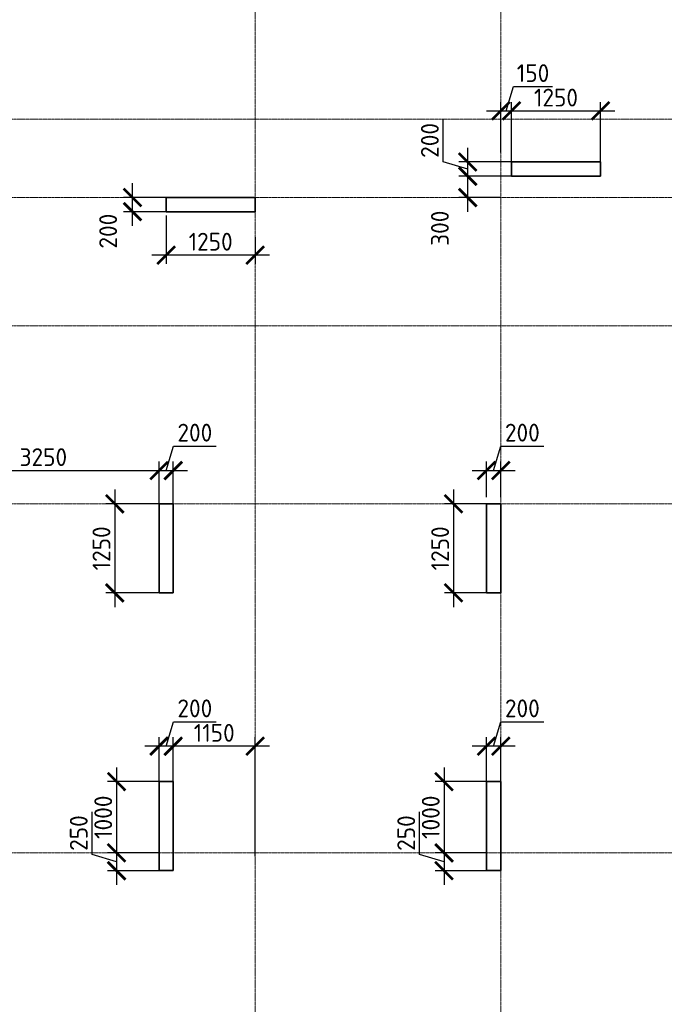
# Model space of a CAD drawing. Header units: millimetres. Extents: x 263826 to 1718326, y -423071 to 70137.
# Tile 79 of 256: x 454485 to 463539, y -249562 to -235738. Entities that reach past the tile are written whole.
import ezdxf

# ---------------------------------------------------------------- set-up
doc = ezdxf.new("R2010")
doc.units = ezdxf.units.MM
doc.linetypes.add('______5', pattern=[1100, 800, -100, 100, -100])
doc.linetypes.add('осевая', pattern=[50.8, 31.75, -6.35, 6.35, -6.35])
doc.layers.add('Колонна_ бетон', color=7, linetype='Continuous', lineweight=50, true_color=0xb4b496)
doc.layers.add('Оси', color=40, linetype='______5', lineweight=18)
doc.layers.add('РАЗМЕРЫ', color=1, linetype='Continuous', lineweight=9)
doc.styles.add('GOST-2.304_Type-B', font='GOST_Common.ttf')
doc.dimstyles.new('СПДС', dxfattribs={"dimscale": 100, "dimtxt": 2.5, "dimasz": 2.5, "dimexe": 1.25, "dimexo": 0, "dimtad": 1, "dimdec": 0, "dimtxsty": 'GOST-2.304_Type-B', "dimblk": 'ARCHTICK', "dimcen": 2.5, "dimdle": 2, "dimadec": 0, "dimazin": 2, "dimtfac": 0.75, "dimtdec": 0, "dimtmove": 1, "dimatfit": 3, "dimfxl": 1, "dimtolj": 1, "dimarcsym": 1})

# ---------------------------------------------------------------- blocks, each defined once
blk = doc.blocks.new('оси2')
at = {"layer": 'Оси', "color": 16, "linetype": 'осевая', "lineweight": 0, "ltscale": 0.5, "transparency": 33554687}
for p, q in [((996995.5, 5465.4), (996995.5, -20739.3)), ((1000445.5, 5465.4), (1000445.5, -20739.3)), ((979200, -4392.9), (1032582.1, -4392.9)), ((979200, -5492.9), (1032582.1, -5492.9)), ((979200, -7292.9), (1032582.1, -7292.9)), ((979200, -9792.9), (1032582.1, -9792.9)), ((979200, -14692.9), (1032582.1, -14692.9))]:
    blk.add_line(p, q, dxfattribs=at)
blk = doc.blocks.new('_ArchTick')
at = {"color": 0, "linetype": 'ByBlock', "const_width": 0.15}
blk.add_lwpolyline([(-0.5, -0.5), (0.5, 0.5)], dxfattribs=at)
blk = doc.blocks.new('*D897')
at = {"layer": 'DEFPOINTS', "color": 0, "lineweight": 0, "transparency": 16777216}
for p in [(456542, -238486), (457792, -238790), (456542, -239043)]:
    blk.add_point(p, dxfattribs=at)
at = {"layer": 'РАЗМЕРЫ', "color": 0, "lineweight": -2, "transparency": 16777216}
for p, q in [((456542, -238486), (456542, -239168)), ((457792, -238790), (457792, -239168)), ((457992, -239043), (456342, -239043))]:
    blk.add_line(p, q, dxfattribs=at)
at = {"layer": 'РАЗМЕРЫ', "color": 0, "lineweight": -2, "transparency": 16777216, "xscale": 250, "yscale": 250, "zscale": 250, "rotation": 180}
blk.add_blockref('_ArchTick', (456542, -239043), dxfattribs=at)
at = {"layer": 'РАЗМЕРЫ', "color": 0, "lineweight": -2, "transparency": 16777216, "xscale": 250, "yscale": 250, "zscale": 250}
blk.add_blockref('_ArchTick', (457792, -239043), dxfattribs=at)
at = {"layer": 'РАЗМЕРЫ', "color": 0, "lineweight": 0, "transparency": 16777216, "insert": (457167, -238855), "char_height": 250, "attachment_point": 5, "style": 'GOST-2.304_Type-B'}
blk.add_mtext('\\A1;1250', dxfattribs=at)
blk = doc.blocks.new('*D898')
at = {"layer": 'DEFPOINTS', "color": 0, "lineweight": 0, "transparency": 16777216}
for p in [(456069, -238234), (456542, -238234), (456542, -238434)]:
    blk.add_point(p, dxfattribs=at)
at = {"layer": 'РАЗМЕРЫ', "color": 0, "lineweight": -2, "transparency": 16777216}
for p, q in [((456069, -238634), (456069, -238034)), ((456542, -238234), (455944, -238234)), ((456542, -238434), (455944, -238434))]:
    blk.add_line(p, q, dxfattribs=at)
at = {"layer": 'РАЗМЕРЫ', "color": 0, "lineweight": -2, "transparency": 16777216, "xscale": 250, "yscale": 250, "zscale": 250}
for p, rotation in [((456069, -238234), 90), ((456069, -238434), 270)]:
    blk.add_blockref('_ArchTick', p, dxfattribs=dict(at, rotation=rotation))
at = {"layer": 'РАЗМЕРЫ', "color": 0, "lineweight": 0, "transparency": 16777216, "insert": (455727, -238707), "char_height": 250, "attachment_point": 5, "rotation": 90, "style": 'GOST-2.304_Type-B'}
blk.add_mtext('\\A1;200', dxfattribs=at)
blk = doc.blocks.new('*D899')
at = {"layer": 'DEFPOINTS', "color": 0, "lineweight": 0, "transparency": 16777216}
for p in [(460778, -237936), (461392, -237936, -200), (461242, -238236, -560)]:
    blk.add_point(p, dxfattribs=at)
at = {"layer": 'РАЗМЕРЫ', "color": 0, "lineweight": -2, "transparency": 16777216}
for p, q in [((460778, -238436), (460778, -237736)), ((461392, -237936), (460653, -237936)), ((461242, -238236), (460653, -238236))]:
    blk.add_line(p, q, dxfattribs=at)
at = {"layer": 'РАЗМЕРЫ', "color": 0, "lineweight": -2, "transparency": 16777216, "xscale": 250, "yscale": 250, "zscale": 250}
for p, rotation in [((460778, -237936), 90), ((460778, -238236), 270)]:
    blk.add_blockref('_ArchTick', p, dxfattribs=dict(at, rotation=rotation))
at = {"layer": 'РАЗМЕРЫ', "color": 0, "lineweight": 0, "transparency": 16777216, "insert": (460387, -238666), "char_height": 250, "attachment_point": 5, "rotation": 90, "style": 'GOST-2.304_Type-B'}
blk.add_mtext('\\A1;300', dxfattribs=at)
blk = doc.blocks.new('*D900')
at = {"layer": 'DEFPOINTS', "color": 0, "lineweight": 0, "transparency": 16777216}
for p in [(460778, -237736), (461392, -237736, -200), (461392, -237936, -200)]:
    blk.add_point(p, dxfattribs=at)
at = {"layer": 'РАЗМЕРЫ', "color": 0, "lineweight": -2, "transparency": 16777216}
for p, q in [((460434, -237733), (460434, -237133)), ((460778, -238136), (460778, -237536)), ((460778, -237836), (460434, -237733)), ((461392, -237736), (460653, -237736)), ((461392, -237936), (460653, -237936))]:
    blk.add_line(p, q, dxfattribs=at)
at = {"layer": 'РАЗМЕРЫ', "color": 0, "lineweight": -2, "transparency": 16777216, "xscale": 250, "yscale": 250, "zscale": 250}
for p, rotation in [((460778, -237736), 90), ((460778, -237936), 270)]:
    blk.add_blockref('_ArchTick', p, dxfattribs=dict(at, rotation=rotation))
at = {"layer": 'РАЗМЕРЫ', "color": 0, "lineweight": 0, "transparency": 16777216, "insert": (460246, -237433), "char_height": 250, "attachment_point": 5, "rotation": 90, "style": 'GOST-2.304_Type-B'}
blk.add_mtext('\\A1;200', dxfattribs=at)
blk = doc.blocks.new('*D901')
at = {"layer": 'DEFPOINTS', "color": 0, "lineweight": 0, "transparency": 16777216}
for p in [(461392, -237019), (461242, -237603), (461392, -237788, -360)]:
    blk.add_point(p, dxfattribs=at)
at = {"layer": 'РАЗМЕРЫ', "color": 0, "lineweight": -2, "transparency": 16777216}
for p, q in [((461317, -237019), (461420, -236675)), ((461420, -236675), (461970, -236675)), ((461242, -237603), (461242, -236894)), ((461392, -237788), (461392, -236894)), ((461042, -237019), (461592, -237019))]:
    blk.add_line(p, q, dxfattribs=at)
at = {"layer": 'РАЗМЕРЫ', "color": 0, "lineweight": -2, "transparency": 16777216, "xscale": 250, "yscale": 250, "zscale": 250, "rotation": 180}
blk.add_blockref('_ArchTick', (461242, -237019), dxfattribs=at)
at = {"layer": 'РАЗМЕРЫ', "color": 0, "lineweight": -2, "transparency": 16777216, "xscale": 250, "yscale": 250, "zscale": 250}
blk.add_blockref('_ArchTick', (461392, -237019), dxfattribs=at)
at = {"layer": 'РАЗМЕРЫ', "color": 0, "lineweight": 0, "transparency": 16777216, "insert": (461695, -236488), "char_height": 250, "attachment_point": 5, "style": 'GOST-2.304_Type-B'}
blk.add_mtext('\\A1;150', dxfattribs=at)
blk = doc.blocks.new('*D902')
at = {"layer": 'DEFPOINTS', "color": 0, "lineweight": 0, "transparency": 16777216}
for p in [(462642, -237019), (461392, -237131), (462642, -237788, -360)]:
    blk.add_point(p, dxfattribs=at)
at = {"layer": 'РАЗМЕРЫ', "color": 0, "lineweight": -2, "transparency": 16777216}
for p, q in [((461392, -237131), (461392, -236894)), ((462642, -237788), (462642, -236894)), ((461192, -237019), (462842, -237019))]:
    blk.add_line(p, q, dxfattribs=at)
at = {"layer": 'РАЗМЕРЫ', "color": 0, "lineweight": -2, "transparency": 16777216, "xscale": 250, "yscale": 250, "zscale": 250, "rotation": 180}
blk.add_blockref('_ArchTick', (461392, -237019), dxfattribs=at)
at = {"layer": 'РАЗМЕРЫ', "color": 0, "lineweight": -2, "transparency": 16777216, "xscale": 250, "yscale": 250, "zscale": 250}
blk.add_blockref('_ArchTick', (462642, -237019), dxfattribs=at)
at = {"layer": 'РАЗМЕРЫ', "color": 0, "lineweight": 0, "transparency": 16777216, "insert": (462017, -236832), "char_height": 250, "attachment_point": 5, "style": 'GOST-2.304_Type-B'}
blk.add_mtext('\\A1;1250', dxfattribs=at)
blk = doc.blocks.new('*D907')
at = {"layer": 'DEFPOINTS', "color": 0, "lineweight": 0, "transparency": 16777216}
for p in [(456442, -242068), (453192, -242586), (456442, -242586, -360)]:
    blk.add_point(p, dxfattribs=at)
at = {"layer": 'РАЗМЕРЫ', "color": 0, "lineweight": -2, "transparency": 16777216}
for p, q in [((453192, -242586), (453192, -241943)), ((456442, -242586), (456442, -241943)), ((452992, -242068), (456642, -242068))]:
    blk.add_line(p, q, dxfattribs=at)
at = {"layer": 'РАЗМЕРЫ', "color": 0, "lineweight": -2, "transparency": 16777216, "xscale": 250, "yscale": 250, "zscale": 250, "rotation": 180}
blk.add_blockref('_ArchTick', (453192, -242068), dxfattribs=at)
at = {"layer": 'РАЗМЕРЫ', "color": 0, "lineweight": -2, "transparency": 16777216, "xscale": 250, "yscale": 250, "zscale": 250}
blk.add_blockref('_ArchTick', (456442, -242068), dxfattribs=at)
at = {"layer": 'РАЗМЕРЫ', "color": 0, "lineweight": 0, "transparency": 16777216, "insert": (454817, -241880), "char_height": 250, "attachment_point": 5, "style": 'GOST-2.304_Type-B'}
blk.add_mtext('\\A1;3250', dxfattribs=at)
blk = doc.blocks.new('*D908')
at = {"layer": 'DEFPOINTS', "color": 0, "lineweight": 0, "transparency": 16777216}
for p in [(456642, -242068), (456442, -242431), (456642, -242586)]:
    blk.add_point(p, dxfattribs=at)
at = {"layer": 'РАЗМЕРЫ', "color": 0, "lineweight": -2, "transparency": 16777216}
for p, q in [((456542, -242068), (456645, -241724)), ((456645, -241724), (457245, -241724)), ((456442, -242431), (456442, -241943)), ((456642, -242586), (456642, -241943)), ((456242, -242068), (456842, -242068))]:
    blk.add_line(p, q, dxfattribs=at)
at = {"layer": 'РАЗМЕРЫ', "color": 0, "lineweight": -2, "transparency": 16777216, "xscale": 250, "yscale": 250, "zscale": 250, "rotation": 180}
blk.add_blockref('_ArchTick', (456442, -242068), dxfattribs=at)
at = {"layer": 'РАЗМЕРЫ', "color": 0, "lineweight": -2, "transparency": 16777216, "xscale": 250, "yscale": 250, "zscale": 250}
blk.add_blockref('_ArchTick', (456642, -242068), dxfattribs=at)
at = {"layer": 'РАЗМЕРЫ', "color": 0, "lineweight": 0, "transparency": 16777216, "insert": (456945, -241536), "char_height": 250, "attachment_point": 5, "style": 'GOST-2.304_Type-B'}
blk.add_mtext('\\A1;200', dxfattribs=at)
blk = doc.blocks.new('*D909')
at = {"layer": 'DEFPOINTS', "color": 0, "lineweight": 0, "transparency": 16777216}
for p in [(456542, -242536, -360), (455820, -243786), (456442, -243786, -360)]:
    blk.add_point(p, dxfattribs=at)
at = {"layer": 'РАЗМЕРЫ', "color": 0, "lineweight": -2, "transparency": 16777216}
for p, q in [((455820, -242336), (455820, -243986)), ((456542, -242536), (455695, -242536)), ((456442, -243786), (455695, -243786))]:
    blk.add_line(p, q, dxfattribs=at)
at = {"layer": 'РАЗМЕРЫ', "color": 0, "lineweight": -2, "transparency": 16777216, "xscale": 250, "yscale": 250, "zscale": 250}
for p, rotation in [((455820, -242536), 90), ((455820, -243786), 270)]:
    blk.add_blockref('_ArchTick', p, dxfattribs=dict(at, rotation=rotation))
at = {"layer": 'РАЗМЕРЫ', "color": 0, "lineweight": 0, "transparency": 16777216, "insert": (455633, -243161), "char_height": 250, "attachment_point": 5, "rotation": 90, "style": 'GOST-2.304_Type-B'}
blk.add_mtext('\\A1;1250', dxfattribs=at)
blk = doc.blocks.new('*D910')
at = {"layer": 'DEFPOINTS', "color": 0, "lineweight": 0, "transparency": 16777216}
for p in [(461242, -242068), (461042, -242441), (461242, -242441)]:
    blk.add_point(p, dxfattribs=at)
at = {"layer": 'РАЗМЕРЫ', "color": 0, "lineweight": -2, "transparency": 16777216}
for p, q in [((461142, -242068), (461245, -241724)), ((461245, -241724), (461845, -241724)), ((461042, -242441), (461042, -241943)), ((461242, -242441), (461242, -241943)), ((460842, -242068), (461442, -242068))]:
    blk.add_line(p, q, dxfattribs=at)
at = {"layer": 'РАЗМЕРЫ', "color": 0, "lineweight": -2, "transparency": 16777216, "xscale": 250, "yscale": 250, "zscale": 250, "rotation": 180}
blk.add_blockref('_ArchTick', (461042, -242068), dxfattribs=at)
at = {"layer": 'РАЗМЕРЫ', "color": 0, "lineweight": -2, "transparency": 16777216, "xscale": 250, "yscale": 250, "zscale": 250}
blk.add_blockref('_ArchTick', (461242, -242068), dxfattribs=at)
at = {"layer": 'РАЗМЕРЫ', "color": 0, "lineweight": 0, "transparency": 16777216, "insert": (461545, -241536), "char_height": 250, "attachment_point": 5, "style": 'GOST-2.304_Type-B'}
blk.add_mtext('\\A1;200', dxfattribs=at)
blk = doc.blocks.new('*D911')
at = {"layer": 'DEFPOINTS', "color": 0, "lineweight": 0, "transparency": 16777216}
for p in [(461042, -242536), (460578, -243786), (461042, -243786)]:
    blk.add_point(p, dxfattribs=at)
at = {"layer": 'РАЗМЕРЫ', "color": 0, "lineweight": -2, "transparency": 16777216}
for p, q in [((460578, -242336), (460578, -243986)), ((461042, -242536), (460453, -242536)), ((461042, -243786), (460453, -243786))]:
    blk.add_line(p, q, dxfattribs=at)
at = {"layer": 'РАЗМЕРЫ', "color": 0, "lineweight": -2, "transparency": 16777216, "xscale": 250, "yscale": 250, "zscale": 250}
for p, rotation in [((460578, -242536), 90), ((460578, -243786), 270)]:
    blk.add_blockref('_ArchTick', p, dxfattribs=dict(at, rotation=rotation))
at = {"layer": 'РАЗМЕРЫ', "color": 0, "lineweight": 0, "transparency": 16777216, "insert": (460390, -243161), "char_height": 250, "attachment_point": 5, "rotation": 90, "style": 'GOST-2.304_Type-B'}
blk.add_mtext('\\A1;1250', dxfattribs=at)
blk = doc.blocks.new('*D931')
at = {"layer": 'DEFPOINTS', "color": 0, "lineweight": 0, "transparency": 16777216}
for p in [(456642, -245938), (456642, -247486, -360), (457792, -247486)]:
    blk.add_point(p, dxfattribs=at)
at = {"layer": 'РАЗМЕРЫ', "color": 0, "lineweight": -2, "transparency": 16777216}
for p, q in [((456642, -247486), (456642, -245813)), ((457792, -247486), (457792, -245813)), ((457992, -245938), (456442, -245938))]:
    blk.add_line(p, q, dxfattribs=at)
at = {"layer": 'РАЗМЕРЫ', "color": 0, "lineweight": -2, "transparency": 16777216, "xscale": 250, "yscale": 250, "zscale": 250, "rotation": 180}
blk.add_blockref('_ArchTick', (456642, -245938), dxfattribs=at)
at = {"layer": 'РАЗМЕРЫ', "color": 0, "lineweight": -2, "transparency": 16777216, "xscale": 250, "yscale": 250, "zscale": 250}
blk.add_blockref('_ArchTick', (457792, -245938), dxfattribs=at)
at = {"layer": 'РАЗМЕРЫ', "color": 0, "lineweight": 0, "transparency": 16777216, "insert": (457217, -245751), "char_height": 250, "attachment_point": 5, "style": 'GOST-2.304_Type-B'}
blk.add_mtext('\\A1;1150', dxfattribs=at)
blk = doc.blocks.new('*D932')
at = {"layer": 'DEFPOINTS', "color": 0, "lineweight": 0, "transparency": 16777216}
for p in [(456442, -245938), (456442, -246486), (456642, -246486)]:
    blk.add_point(p, dxfattribs=at)
at = {"layer": 'РАЗМЕРЫ', "color": 0, "lineweight": -2, "transparency": 16777216}
for p, q in [((456542, -245938), (456645, -245594)), ((456645, -245594), (457245, -245594)), ((456442, -246486), (456442, -245813)), ((456642, -246486), (456642, -245813)), ((456842, -245938), (456242, -245938))]:
    blk.add_line(p, q, dxfattribs=at)
at = {"layer": 'РАЗМЕРЫ', "color": 0, "lineweight": -2, "transparency": 16777216, "xscale": 250, "yscale": 250, "zscale": 250, "rotation": 180}
blk.add_blockref('_ArchTick', (456442, -245938), dxfattribs=at)
at = {"layer": 'РАЗМЕРЫ', "color": 0, "lineweight": -2, "transparency": 16777216, "xscale": 250, "yscale": 250, "zscale": 250}
blk.add_blockref('_ArchTick', (456642, -245938), dxfattribs=at)
at = {"layer": 'РАЗМЕРЫ', "color": 0, "lineweight": 0, "transparency": 16777216, "insert": (456945, -245407), "char_height": 250, "attachment_point": 5, "style": 'GOST-2.304_Type-B'}
blk.add_mtext('\\A1;200', dxfattribs=at)
blk = doc.blocks.new('*D933')
at = {"layer": 'DEFPOINTS', "color": 0, "lineweight": 0, "transparency": 16777216}
for p in [(456442, -246436, -200), (455845, -247436), (456442, -247436, -560)]:
    blk.add_point(p, dxfattribs=at)
at = {"layer": 'РАЗМЕРЫ', "color": 0, "lineweight": -2, "transparency": 16777216}
for p, q in [((455845, -246236), (455845, -247636)), ((456442, -246436), (455720, -246436)), ((456442, -247436), (455720, -247436))]:
    blk.add_line(p, q, dxfattribs=at)
at = {"layer": 'РАЗМЕРЫ', "color": 0, "lineweight": -2, "transparency": 16777216, "xscale": 250, "yscale": 250, "zscale": 250}
for p, rotation in [((455845, -246436), 90), ((455845, -247436), 270)]:
    blk.add_blockref('_ArchTick', p, dxfattribs=dict(at, rotation=rotation))
at = {"layer": 'РАЗМЕРЫ', "color": 0, "lineweight": 0, "transparency": 16777216, "insert": (455658, -246936), "char_height": 250, "attachment_point": 5, "rotation": 90, "style": 'GOST-2.304_Type-B'}
blk.add_mtext('\\A1;1000', dxfattribs=at)
blk = doc.blocks.new('*D934')
at = {"layer": 'DEFPOINTS', "color": 0, "lineweight": 0, "transparency": 16777216}
for p in [(456370, -247436), (455845, -247686), (456442, -247686, -200)]:
    blk.add_point(p, dxfattribs=at)
at = {"layer": 'РАЗМЕРЫ', "color": 0, "lineweight": -2, "transparency": 16777216}
for p, q in [((455501, -247458), (455501, -246858)), ((455845, -247236), (455845, -247886)), ((456370, -247436), (455720, -247436)), ((455845, -247561), (455501, -247458)), ((456442, -247686), (455720, -247686))]:
    blk.add_line(p, q, dxfattribs=at)
at = {"layer": 'РАЗМЕРЫ', "color": 0, "lineweight": -2, "transparency": 16777216, "xscale": 250, "yscale": 250, "zscale": 250}
for p, rotation in [((455845, -247436), 90), ((455845, -247686), 270)]:
    blk.add_blockref('_ArchTick', p, dxfattribs=dict(at, rotation=rotation))
at = {"layer": 'РАЗМЕРЫ', "color": 0, "lineweight": 0, "transparency": 16777216, "insert": (455314, -247158), "char_height": 250, "attachment_point": 5, "rotation": 90, "style": 'GOST-2.304_Type-B'}
blk.add_mtext('\\A1;250', dxfattribs=at)
blk = doc.blocks.new('*D935')
at = {"layer": 'DEFPOINTS', "color": 0, "lineweight": 0, "transparency": 16777216}
for p in [(461042, -245938), (461042, -246486, -360), (461242, -246486, -360)]:
    blk.add_point(p, dxfattribs=at)
at = {"layer": 'РАЗМЕРЫ', "color": 0, "lineweight": -2, "transparency": 16777216}
for p, q in [((461142, -245938), (461245, -245594)), ((461245, -245594), (461845, -245594)), ((461042, -246486), (461042, -245813)), ((461242, -246486), (461242, -245813)), ((461442, -245938), (460842, -245938))]:
    blk.add_line(p, q, dxfattribs=at)
at = {"layer": 'РАЗМЕРЫ', "color": 0, "lineweight": -2, "transparency": 16777216, "xscale": 250, "yscale": 250, "zscale": 250, "rotation": 180}
blk.add_blockref('_ArchTick', (461042, -245938), dxfattribs=at)
at = {"layer": 'РАЗМЕРЫ', "color": 0, "lineweight": -2, "transparency": 16777216, "xscale": 250, "yscale": 250, "zscale": 250}
blk.add_blockref('_ArchTick', (461242, -245938), dxfattribs=at)
at = {"layer": 'РАЗМЕРЫ', "color": 0, "lineweight": 0, "transparency": 16777216, "insert": (461545, -245407), "char_height": 250, "attachment_point": 5, "style": 'GOST-2.304_Type-B'}
blk.add_mtext('\\A1;200', dxfattribs=at)
blk = doc.blocks.new('*D865')
at = {"layer": 'DEFPOINTS', "color": 0, "lineweight": 0, "transparency": 16777216}
for p in [(461042, -246436, -200), (460445, -247436), (461042, -247436, -560)]:
    blk.add_point(p, dxfattribs=at)
at = {"layer": 'РАЗМЕРЫ', "color": 0, "lineweight": -2, "transparency": 16777216}
for p, q in [((460445, -246236), (460445, -247636)), ((461042, -246436), (460320, -246436)), ((461042, -247436), (460320, -247436))]:
    blk.add_line(p, q, dxfattribs=at)
at = {"layer": 'РАЗМЕРЫ', "color": 0, "lineweight": -2, "transparency": 16777216, "xscale": 250, "yscale": 250, "zscale": 250}
for p, rotation in [((460445, -246436), 90), ((460445, -247436), 270)]:
    blk.add_blockref('_ArchTick', p, dxfattribs=dict(at, rotation=rotation))
at = {"layer": 'РАЗМЕРЫ', "color": 0, "lineweight": 0, "transparency": 16777216, "insert": (460258, -246936), "char_height": 250, "attachment_point": 5, "rotation": 90, "style": 'GOST-2.304_Type-B'}
blk.add_mtext('\\A1;1000', dxfattribs=at)
blk = doc.blocks.new('*D866')
at = {"layer": 'DEFPOINTS', "color": 0, "lineweight": 0, "transparency": 16777216}
for p in [(460970, -247436), (460445, -247686), (461042, -247686, -200)]:
    blk.add_point(p, dxfattribs=at)
at = {"layer": 'РАЗМЕРЫ', "color": 0, "lineweight": -2, "transparency": 16777216}
for p, q in [((460101, -247458), (460101, -246858)), ((460445, -247236), (460445, -247886)), ((460970, -247436), (460320, -247436)), ((460445, -247561), (460101, -247458)), ((461042, -247686), (460320, -247686))]:
    blk.add_line(p, q, dxfattribs=at)
at = {"layer": 'РАЗМЕРЫ', "color": 0, "lineweight": -2, "transparency": 16777216, "xscale": 250, "yscale": 250, "zscale": 250}
for p, rotation in [((460445, -247436), 90), ((460445, -247686), 270)]:
    blk.add_blockref('_ArchTick', p, dxfattribs=dict(at, rotation=rotation))
at = {"layer": 'РАЗМЕРЫ', "color": 0, "lineweight": 0, "transparency": 16777216, "insert": (459914, -247158), "char_height": 250, "attachment_point": 5, "rotation": 90, "style": 'GOST-2.304_Type-B'}
blk.add_mtext('\\A1;250', dxfattribs=at)

msp = doc.modelspace()

# ---------------------------------------------------------------- linework, layer by layer
at = {"layer": 'Колонна_ бетон', "color": 180, "linetype": 'Continuous', "lineweight": 35, "transparency": 33554687}
for p, q in [((461391.8803, -237935.88139, -200), (461391.8803, -237735.88139, -200)), ((462641.88027, -237735.88139, -200), (461391.8803, -237735.88139, -200)), ((462641.88027, -237935.88139, 360), (462641.88027, -237735.88139, 360)), ((461391.8803, -237935.88139, -200), (462641.88027, -237935.88139, -200)), ((456541.88186, -238435.88139, -200), (456541.88186, -238235.88139, -200)), ((456541.88186, -238235.88139, -200), (457791.88183, -238235.88139, -200)), ((457791.88183, -238235.88139, -200), (457791.88183, -238435.88139, -200)), ((456541.88186, -238435.88139, -200), (457791.88183, -238435.88139, -200)), ((456441.88027, -242535.88145, -200), (456441.88027, -243785.88142, -200)), ((456641.88027, -242535.88145, -200), (456441.88027, -242535.88145, -200)), ((456641.88027, -242535.88145, -200), (456641.88027, -243785.88142, -200)), ((461241.88183, -242535.88145, -200), (461041.88183, -242535.88145, -200)), ((461041.88183, -242535.88145, -200), (461041.88183, -243785.88142, -200)), ((461241.88183, -243785.88142, -200), (461241.88183, -242535.88145, -200)), ((456441.88027, -243785.88142, -200), (456641.88027, -243785.88142, -200)), ((461241.88183, -243785.88142, -200), (461041.88183, -243785.88142, -200)), ((456441.88025, -246435.88142, -200), (456441.88025, -247685.88139, -200)), ((456641.88027, -246435.88142, -200), (456441.88025, -246435.88142, -200)), ((456641.88027, -247685.88139, -200), (456641.88027, -246435.88142, -200)), ((461241.88183, -246435.88142, -200), (461041.88181, -246435.88142, -200)), ((461041.88183, -247685.88139, -200), (461041.88183, -246435.88142, -200)), ((461241.88183, -247685.88139, -200), (461241.88183, -246435.88142, -200)), ((456641.88027, -247685.88139, -200), (456441.88025, -247685.88139, -200)), ((461041.88181, -247685.88139, -200), (461241.88183, -247685.88139, -200))]:
    msp.add_line(p, q, dxfattribs=at)

# ---------------------------------------------------------------- block references
at = {"layer": 'РАЗМЕРЫ'}
msp.add_blockref('оси2', (-539203.53067, -232742.99982, -559.99999), dxfattribs=at)

# ---------------------------------------------------------------- dimensions: what is measured, and where the dimension line sits
at = {"layer": 'РАЗМЕРЫ', "color": 146, "lineweight": 0, "true_color": 0x006272}
for base, p1, p2, picture, middle in [((461392.02431, -237019.0601), (461241.88264, -237603.0601), (461392.02431, -237787.5601, -360), '*D901', (461482.57847, -236487.8101)), ((462642.03041, -237019.0601), (461392.02431, -237131.0601), (462642.03041, -237787.5601, -360), '*D902', (462017.02736, -236831.5601)), ((456542.03041, -239042.77801), (457791.88264, -238790.0601), (456542.03041, -238485.87632), '*D897', (457166.95653, -238855.27801)), ((456642.03041, -242067.5601), (456442.03041, -242431.0601), (456642.03041, -242585.88242), '*D908', (456707.65541, -241536.3101)), ((461241.88264, -242067.5601), (461042.03041, -242441.0601), (461241.88264, -242441.0601), '*D910', (461307.58153, -241536.3101)), ((456442.03041, -242067.5601), (453191.88264, -242585.88204), (456442.03041, -242585.88204, -360), '*D907', (454816.95653, -241880.0601)), ((456442.03041, -245938.0601), (456642.03041, -246485.88242), (456442.03041, -246485.88242), '*D932', (456707.65541, -245406.8101)), ((461042.03041, -245938.0601), (461241.88264, -246485.88242, -360), (461042.03041, -246485.88242, -360), '*D935', (461307.58153, -245406.8101)), ((456642.03041, -245938.0601), (457791.88264, -247485.88204), (456642.03041, -247485.88204, -360), '*D931', (457216.95653, -245750.5601))]:
    dim = msp.add_linear_dim(base=base, p1=p1, p2=p2, dimstyle='СПДС', override={"dimtofl": 0}, dxfattribs=at)
    dim.commit()
    dim.dimension.update_dxf_attribs({"geometry": picture, "text_midpoint": middle})
for base, p1, p2, picture, middle in [((460777.60072, -237735.88139), (461392.02431, -237935.88139, -200), (461392.02431, -237735.88139, -200), '*D900', (460246.35072, -237670.25639)), ((455820.10072, -243785.88142, -200), (456542.03041, -242535.88142, -560), (456442.03041, -243785.88142, -560), '*D909', (455632.60072, -243160.88142, -200)), ((460577.95214, -243785.88142, -200), (461041.88183, -242535.88142, -200), (461041.88183, -243785.88142, -200), '*D911', (460390.45214, -243160.88142, -200)), ((455845.10072, -247435.88139), (456442.03041, -246435.88142, -200), (456442.03039, -247435.88139, -559.99999), '*D933', (455657.60072, -246935.8814)), ((460445.10228, -247435.88139), (461042.03197, -246435.88142, -200), (461042.03195, -247435.88139, -559.99999), '*D865', (460257.60228, -246935.8814)), ((455845.10072, -247685.88139), (456370.10072, -247435.88139), (456441.88025, -247685.88139, -200), '*D934', (455313.85072, -247395.25639)), ((460445.10228, -247685.88139), (460970.10228, -247435.88139), (461041.88181, -247685.88139, -200), '*D866', (459913.85228, -247395.25639))]:
    dim = msp.add_linear_dim(base=base, p1=p1, p2=p2, angle=90, dimstyle='СПДС', override={"dimtofl": 0}, dxfattribs=at)
    dim.commit()
    dim.dimension.update_dxf_attribs({"geometry": picture, "text_midpoint": middle})
for base, p1, p2, picture, middle in [((460777.60072, -237935.88139), (461241.98582, -238235.88139, -559.99999), (461392.02431, -237935.88139, -200), '*D899', (460574.60072, -238665.5601)), ((456068.60072, -238233.79954, -360), (456542.03041, -238433.79954, -360), (456542.03041, -238233.79954, -360), '*D898', (455914.17378, -238707.05346, -360))]:
    dim = msp.add_linear_dim(base=base, p1=p1, p2=p2, angle=90, dimstyle='СПДС', override={"dimtofl": 0}, dxfattribs=at)
    dim.commit()
    dim.dimension.update_dxf_attribs({"geometry": picture, "text_midpoint": middle, "dimtype": 160})

doc.saveas('drawing.dxf')
